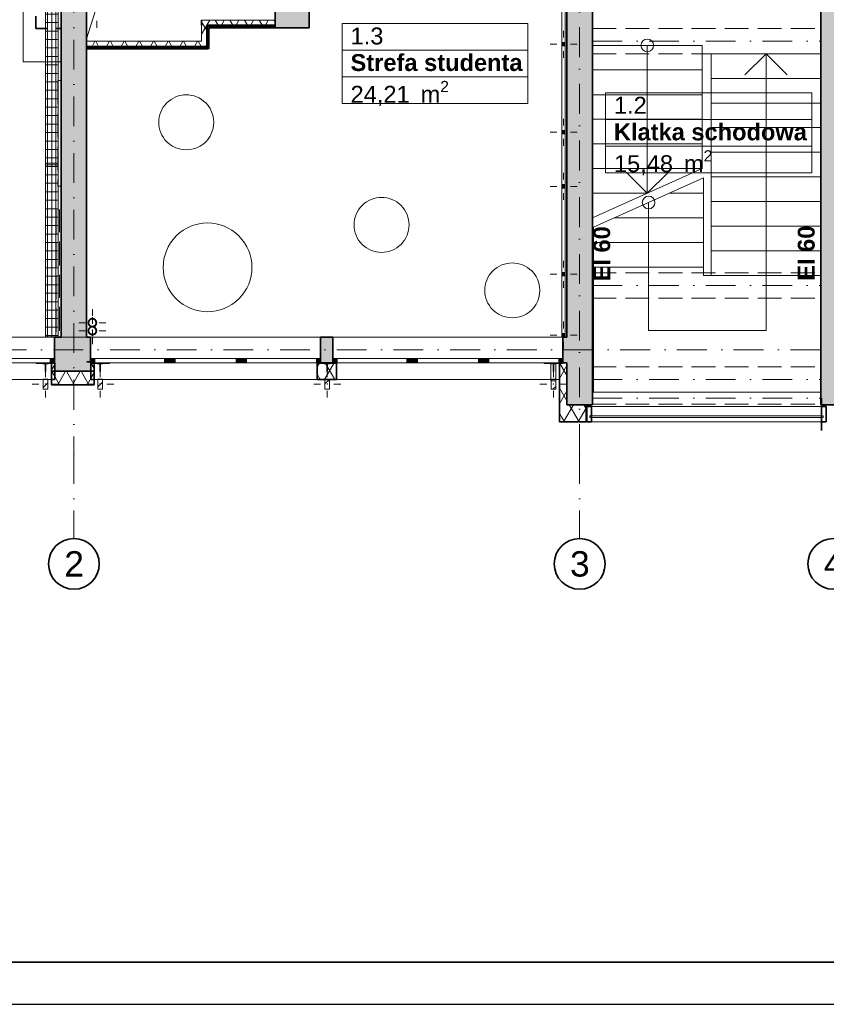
# Model space of a CAD drawing. Header units: millimetres. Extents: x 82175 to 237000, y 24756 to 471700.
# Tile 116 of 256: x 100669 to 110207, y 298692 to 310335. Entities that reach past the tile are written whole.
import ezdxf
from ezdxf.enums import TextEntityAlignment as Align

# ---------------------------------------------------------------- set-up
doc = ezdxf.new("R2010")
doc.units = ezdxf.units.MM
for name, pattern in [('Krawędzie ukryte', [3.912222, 2.822222, -1.09]), ('Kropki i Kreski', [6.702778, 3.527778, -1.763889, 0, -1.411111]), ('Przerywana', [5.644444, 2.822222, -2.822222])]:
    doc.linetypes.add(name, pattern=pattern)
for name, color, linetype in [('- A - ocieplenie', 8, 'Continuous'), ('- strefy pomieszczeń', 8, 'Continuous'), ('2D - Ogólne', 8, 'Continuous'), ('CP_LINENORM', 253, 'Continuous'), ('Instalacje - Went_Klim', 8, 'Continuous'), ('Instalacje - Wod_Kan', 8, 'Continuous'), ('Konstrukcja - Belki', 8, 'Continuous'), ('Konstrukcja - Przegroda Strukt.', 8, 'Continuous'), ('Konstrukcja - Siatka mod', 8, 'Continuous'), ('Konstrukcja - Stropy', 8, 'Continuous'), ('Konstrukcja - Słupy', 8, 'Continuous'), ('Konstrukcja - Ściany działowe', 8, 'Continuous'), ('Konstrukcja - Ściany nośne wew..P', 8, 'Continuous'), ('Konstrukcja - Ściany zewnętrzne', 8, 'Continuous'), ('Okna Archicada', 8, 'Continuous'), ('Opisy - Tekst', 8, 'Continuous'), ('PIONY INST', 8, 'Continuous'), ('Wnętrze - Umeblowanie', 8, 'Continuous'), ('z JAN', 8, 'Continuous')]:
    doc.layers.add(name, color=color, linetype=linetype)
for name, color, linetype, lineweight in [('2DE_PRO_Cblf304L', 30, 'Continuous', 15), ('CP_DETAL', 33, 'Continuous', 9), ('CP_FRREF', 251, 'Continuous', 35)]:
    doc.layers.add(name, color=color, linetype=linetype, lineweight=lineweight)
doc.styles.add('CP_ATTR', font='ARIAL.TTF')
doc.styles.add('STYL_AUTOMATYCZNY_1', font='arial.ttf')
doc.styles.add('STYL_AUTOMATYCZNY_2', font='arial.ttf')
doc.styles.add('STYL_AUTOMATYCZNY_7', font='txt')
pattern_1 = [(60, (-135208.59, 595386.62), (-129.90381, 75), []), (120, (-135208.59, 595386.62), (129.90381, 75), [])]
pattern_2 = [(45, (-135208.59, 595386.62), (-159.09903, 159.09903), []), (45, (-135261.62, 595439.65), (-159.09903, 159.09903), [])]

# ---------------------------------------------------------------- blocks, each defined once
blk = doc.blocks.new('2Dcblfmark100')
at = {"color": 3}
for p, q in [((-10, -50), (-10, 50)), ((10, -50), (10, 50))]:
    blk.add_line(p, q, dxfattribs=at)
blk = doc.blocks.new('2dcblf_korcf105v_b150_h105_5wj7ur1')
at = {"layer": 'CP_DETAL'}
h = blk.add_hatch(dxfattribs=at)
h.set_pattern_fill('_USER', color=256, scale=100, angle=90, style=0, pattern_type=0)
h.set_pattern_definition([(90, (-3e-14, 0), (-100, 6e-15), [])])
h.paths.add_polyline_path([(0, 75), (5045, 75), (5045, -75), (0, -75)])
for p, q in [((0, -75), (0, 75)), ((0, 75), (5045, 75)), ((5045, -75), (5045, 75)), ((0, -75), (5045, -75))]:
    blk.add_line(p, q)
for p, q in [((5045, 50), (0, 50)), ((0, 0), (5045, 0)), ((5045, -50), (0, -50))]:
    blk.add_line(p, q, dxfattribs=at)
at = {"yscale": 1.5}
blk.add_blockref('2Dcblfmark100', (3000, 0), dxfattribs=at)
at = {"linetype": 'ByBlock', "style": 'CP_ATTR', "flags": 9}
for tag in ['NAME', 'NUMBER', 'GROUP', 'ORDER-NO', 'PRODUCER', 'COUPLERS', 'MOUNTDIST', 'MOUNTINGS', 'OTHER', 'WEIGHT', 'DIVIDER', 'COVER']:
    blk.add_attdef(tag, text='', height=0.00005, dxfattribs=at).set_placement((0, 0), align=Align.MIDDLE_LEFT)

msp = doc.modelspace()

# ---------------------------------------------------------------- hatches: boundary and pattern name
at = {"layer": '- A - ocieplenie', "linetype": 'Continuous', "lineweight": 13}
h = msp.add_hatch(dxfattribs=at)
h.set_pattern_fill('Izolacja_miękka_0003', color=8, style=0, pattern_type=2)
h.set_pattern_definition(pattern_1)
h.paths.add_polyline_path([(101045, 306079), (101085, 306079), (101085, 306279), (101045, 306279)])
h = msp.add_hatch(dxfattribs=at)
h.set_pattern_fill('Izolacja_miękka_0003', color=8, style=0, pattern_type=2)
h.set_pattern_definition(pattern_1)
h.paths.add_polyline_path([(101510, 306079), (101550, 306079), (101550, 306279), (101510, 306279)])
h = msp.add_hatch(dxfattribs=at)
h.set_pattern_fill('Izolacja_miękka_0003', color=8, style=0, pattern_type=2)
h.set_pattern_definition(pattern_1)
h.paths.add_polyline_path([(104415, 306279), (104185, 306279), (104185, 306079), (104415, 306079)])
h = msp.add_hatch(dxfattribs=at)
h.set_pattern_fill('Izolacja_miękka_0003', color=8, style=0, pattern_type=2)
h.set_pattern_definition(pattern_1)
h.paths.add_polyline_path([(107140, 305779), (107140, 306279), (107050, 306279), (107050, 305779)])
h = msp.add_hatch(dxfattribs=at)
h.set_pattern_fill('Izolacja_miękka_0003', color=8, style=0, pattern_type=2)
h.set_pattern_definition(pattern_1)
h.paths.add_polyline_path([(101045, 306017), (101550, 306017), (101550, 306177), (101045, 306177)])
h = msp.add_hatch(dxfattribs=at)
h.set_pattern_fill('Izolacja_miękka_0003', color=8, style=0, pattern_type=2)
h.set_pattern_definition(pattern_1)
h.paths.add_polyline_path([(107140, 305779), (107050, 305779), (107050, 305579)])
h = msp.add_hatch(dxfattribs=at)
h.set_pattern_fill('Izolacja_miękka_0003', color=8, style=0, pattern_type=2)
h.set_pattern_definition(pattern_1)
h.paths.add_polyline_path([(107140, 305779), (107050, 305579), (107140, 305579)])
h = msp.add_hatch(dxfattribs=at)
h.set_pattern_fill('Izolacja_miękka_0003', color=8, style=0, pattern_type=2)
h.set_pattern_definition(pattern_1)
h.paths.add_polyline_path([(107140, 305579), (107367, 305579), (107367, 305779), (107140, 305779)])
at = {"layer": 'Instalacje - Wod_Kan', "linetype": 'Continuous', "lineweight": 13}
for points in [[(107080, 310024), (107120, 310024), (107120, 310064), (107080, 310064)], [(107080, 308984), (107120, 308984), (107120, 309024), (107080, 309024)], [(107080, 308344), (107120, 308344), (107120, 308384), (107080, 308384)], [(107080, 307304), (107120, 307304), (107120, 307344), (107080, 307344)], [(107080, 306584), (107120, 306584), (107120, 306624), (107080, 306624)]]:
    msp.add_hatch(color=8, dxfattribs=at).paths.add_polyline_path(points)
at = {"layer": 'Konstrukcja - Słupy', "linetype": 'Continuous', "lineweight": 0}
h = msp.add_hatch(dxfattribs=at)
h.set_pattern_fill('Stal__1__0003', color=8, style=0, pattern_type=2)
h.set_pattern_definition(pattern_2)
h.paths.add_polyline_path([(100947, 305966), (101002, 305966), (101002, 306086), (100947, 306086)])
h = msp.add_hatch(dxfattribs=at)
h.set_pattern_fill('Stal__1__0003', color=8, style=0, pattern_type=2)
h.set_pattern_definition(pattern_2)
h.paths.add_polyline_path([(101593, 305966), (101648, 305966), (101648, 306086), (101593, 306086)])
h = msp.add_hatch(dxfattribs=at)
h.set_pattern_fill('Stal__1__0003', color=8, style=0, pattern_type=2)
h.set_pattern_definition(pattern_2)
h.paths.add_polyline_path([(104277, 305966), (104332, 305966), (104332, 306086), (104277, 306086)])
h = msp.add_hatch(dxfattribs=at)
h.set_pattern_fill('Stal__1__0003', color=8, style=0, pattern_type=2)
h.set_pattern_definition(pattern_2)
h.paths.add_polyline_path([(106952, 305966), (107007, 305966), (107007, 306086), (106952, 306086)])
at = {"layer": 'Konstrukcja - Ściany działowe', "linetype": 'Continuous', "lineweight": 13}
for points in [[(103690, 311229), (103690, 310329), (104090, 310239), (104090, 311229)], [(103957, 310269), (103690, 310329), (103690, 310269)], [(103690, 310254), (104023, 310254), (103957, 310269), (103690, 310269)], [(104023, 310254), (103690, 310254), (103690, 310239), (104090, 310239)]]:
    msp.add_hatch(color=8, dxfattribs=at).paths.add_polyline_path(points)
h = msp.add_hatch(dxfattribs=at)
h.set_pattern_fill('Izolacja_miękka_0003', color=8, style=0, pattern_type=2)
h.set_pattern_definition(pattern_1)
h.paths.add_polyline_path([(102820, 310269), (102880, 310269), (102820, 310329)])
h = msp.add_hatch(dxfattribs=at)
h.set_pattern_fill('Izolacja_miękka_0003', color=8, style=0, pattern_type=2)
h.set_pattern_definition(pattern_1)
h.paths.add_polyline_path([(103690, 310329), (102880, 310329), (102880, 310269), (103690, 310269)])
h = msp.add_hatch(dxfattribs=at)
h.set_pattern_fill('Izolacja_miękka_0003', color=8, style=0, pattern_type=2)
h.set_pattern_definition(pattern_1)
h.paths.add_polyline_path([(102820, 310269), (102820, 310079), (102880, 310079), (102880, 310269)])
h = msp.add_hatch(dxfattribs=at)
h.set_pattern_fill('Izolacja_miękka_0003', color=8, style=0, pattern_type=2)
h.set_pattern_definition(pattern_1)
h.paths.add_polyline_path([(102820, 310079), (101460, 310079), (101460, 310019), (102820, 310019)])
h = msp.add_hatch(dxfattribs=at)
h.set_pattern_fill('Gips_0003', color=256, style=0, pattern_type=2)
h.set_pattern_definition([(0, (-135208.59, 595386.615), (0, 75), [0, -75])])
h.paths.add_polyline_path([(102880, 310019), (101460, 310019), (101460, 310004), (102880, 310004)])
at = {"layer": 'Konstrukcja - Ściany nośne wew..P', "linetype": 'Continuous', "lineweight": 13}
for points in [[(107140, 311769), (107140, 305779), (107440, 305779), (107440, 311769)], [(110440, 311329), (110140, 311329), (110140, 305779), (110440, 305779)], [(101160, 311229), (101160, 307224), (101460, 307224), (101460, 311229)], [(101160, 307224), (101160, 306579), (101460, 306579), (101460, 307224)]]:
    msp.add_hatch(color=8, dxfattribs=at).paths.add_polyline_path(points)
at = {"layer": 'Konstrukcja - Ściany zewnętrzne', "linetype": 'Continuous', "lineweight": 13}
for color, points in [(8, [(101460, 306579), (101080, 306579), (101080, 306279), (101085, 306279), (101085, 306297), (101460, 306297)]), (8, [(101507, 306579), (101460, 306579), (101460, 306297), (101507, 306297)]), (8, [(104227, 306279), (104372, 306279), (104372, 306579), (104227, 306579)]), (8, [(107092, 306279), (107140, 306279), (107140, 306579), (107092, 306579)]), (256, [(101460, 306297), (101085, 306297), (101085, 306279), (101460, 306279)]), (8, [(101085, 306177), (101510, 306177), (101510, 306279), (101460, 306279), (101085, 306279)]), (256, [(101510, 306297), (101460, 306297), (101460, 306279), (101510, 306279)])]:
    msp.add_hatch(color=color, dxfattribs=at).paths.add_polyline_path(points)
at = {"layer": 'Okna Archicada', "linetype": 'Continuous', "lineweight": 13}
for points in [[(101080, 306329), (101030, 306329), (101030, 306279), (101080, 306279)], [(101507, 306329), (101507, 306279), (101557, 306279), (101557, 306329)], [(102432, 306279), (102432, 306329), (102382, 306329), (102382, 306279)], [(102432, 306329), (102432, 306279), (102507, 306279), (102507, 306329)], [(103302, 306279), (103302, 306329), (103227, 306329), (103227, 306279)], [(103302, 306329), (103302, 306279), (103352, 306279), (103352, 306329)], [(104227, 306279), (104227, 306329), (104177, 306329), (104177, 306279)], [(104372, 306329), (104372, 306279), (104422, 306279), (104422, 306329)], [(105297, 306279), (105297, 306329), (105247, 306329), (105247, 306279)], [(105297, 306329), (105297, 306279), (105372, 306279), (105372, 306329)], [(106167, 306279), (106167, 306329), (106092, 306329), (106092, 306279)], [(106167, 306329), (106167, 306279), (106217, 306279), (106217, 306329)], [(107092, 306279), (107092, 306329), (107042, 306329), (107042, 306279)]]:
    msp.add_hatch(color=8, dxfattribs=at).paths.add_polyline_path(points)
at = {"layer": 'PIONY INST', "linetype": 'Continuous', "lineweight": 13}
h = msp.add_hatch(color=8, dxfattribs=at)
h.paths.add_polyline_path([(101529, 306802, 0.414214), (101479, 306752, 0.414214), (101529, 306702, 0.414214), (101579, 306752, 0.414214)])
h.paths.add_polyline_path([(101529, 306797, -1), (101529, 306707, -1)], flags=0)
h = msp.add_hatch(color=8, dxfattribs=at)
h.paths.add_polyline_path([(101529, 306707, 0.414214), (101479, 306657, 0.414214), (101529, 306607, 0.414214), (101579, 306657, 0.414214)])
h.paths.add_polyline_path([(101529, 306702, -1), (101529, 306612, -1)], flags=0)

# ---------------------------------------------------------------- linework, layer by layer
at = {"layer": '- A - ocieplenie', "color": 8, "linetype": 'Continuous', "lineweight": 35, "ltscale": 100}
for p, q in [((101045, 306129), (101045, 306279)), ((101550, 306129), (101550, 306279)), ((104185, 306129), (104185, 306279)), ((104415, 306129), (104415, 306279)), ((107050, 306129), (107050, 306279)), ((101045, 306079), (101045, 306129)), ((101550, 306079), (101550, 306129)), ((104185, 306079), (104185, 306129)), ((104415, 306079), (104415, 306129)), ((107050, 306079), (107050, 306129))]:
    msp.add_line(p, q, dxfattribs=at)
at = {"layer": '- A - ocieplenie', "color": 8, "linetype": 'Continuous', "lineweight": 35, "ltscale": 100, "flags": 128}
for points in [[(101085, 306279), (101045, 306279)], [(101085, 306079), (101085, 306279)], [(101550, 306279), (101510, 306279)], [(101510, 306279), (101510, 306079)], [(104415, 306279), (104185, 306279)], [(107050, 306279), (107050, 305779)], [(107140, 306279), (107050, 306279)], [(107140, 305779), (107140, 306279)], [(101550, 306177), (101045, 306177)], [(101045, 306177), (101045, 306017)], [(101550, 306017), (101550, 306177)], [(101045, 306079), (101085, 306079)], [(101045, 306017), (101550, 306017)], [(101510, 306079), (101550, 306079)], [(104185, 306079), (104415, 306079)], [(107050, 305579), (107050, 305779)], [(107367, 305779), (107140, 305779)], [(107367, 305779), (107367, 305579)], [(107050, 305579), (107367, 305579)]]:
    msp.add_lwpolyline(points, dxfattribs=at)
at = {"layer": '- strefy pomieszczeń', "color": 8, "linetype": 'Continuous', "lineweight": 13, "ltscale": 100}
for p, q in [((104481, 310288), (106677, 310288)), ((104481, 309974), (104481, 310288)), ((106677, 310288), (106677, 309974)), ((106677, 309974), (104481, 309974)), ((104481, 309974), (106677, 309974)), ((104481, 309659), (104481, 309974)), ((106677, 309974), (106677, 309659)), ((106677, 309659), (104481, 309659)), ((104481, 309659), (106677, 309659)), ((104481, 309345), (104481, 309659)), ((106677, 309659), (106677, 309345)), ((107595, 309468), (110036, 309468)), ((107595, 309154), (107595, 309468)), ((110036, 309468), (110036, 309154)), ((106677, 309345), (104481, 309345)), ((110036, 309154), (107595, 309154)), ((107595, 309154), (110036, 309154)), ((107595, 308840), (107595, 309154)), ((110036, 309154), (110036, 308840)), ((110036, 308840), (107595, 308840)), ((107595, 308840), (110036, 308840)), ((107595, 308525), (107595, 308840)), ((110036, 308840), (110036, 308525)), ((110036, 308525), (107595, 308525))]:
    msp.add_line(p, q, dxfattribs=at)
at = {"color": 8, "linetype": 'Przerywana', "lineweight": 13, "ltscale": 100}
for p, q in [((107080, 311064), (107080, 310064)), ((107080, 311064), (107080, 310064)), ((107120, 311064), (107120, 310064)), ((107120, 311064), (107120, 310064)), ((107080, 310064), (107120, 310064)), ((107080, 310064), (107120, 310064)), ((107080, 310024), (107080, 309024)), ((107080, 310024), (107120, 310024)), ((107080, 310024), (107080, 309024)), ((107080, 310024), (107120, 310024)), ((107120, 310024), (107120, 309024)), ((107120, 310024), (107120, 309024)), ((107080, 309024), (107120, 309024)), ((107080, 309024), (107120, 309024)), ((107080, 308984), (107080, 308384)), ((107080, 308984), (107120, 308984)), ((107080, 308984), (107080, 308384)), ((107080, 308984), (107120, 308984)), ((107120, 308984), (107120, 308384)), ((107120, 308984), (107120, 308384)), ((107080, 308384), (107120, 308384)), ((107080, 308384), (107120, 308384)), ((107080, 308344), (107080, 307344)), ((107080, 308344), (107120, 308344)), ((107080, 308344), (107080, 307344)), ((107080, 308344), (107120, 308344)), ((107120, 308344), (107120, 307344)), ((107120, 308344), (107120, 307344)), ((107080, 307344), (107120, 307344)), ((107080, 307344), (107120, 307344)), ((107080, 307304), (107080, 306624)), ((107080, 307304), (107120, 307304)), ((107080, 307304), (107080, 306624)), ((107080, 307304), (107120, 307304)), ((107120, 307304), (107120, 306624)), ((107120, 307304), (107120, 306624)), ((107080, 306624), (107120, 306624)), ((107080, 306624), (107120, 306624))]:
    msp.add_line(p, q, dxfattribs=at)
at = {"color": 8, "linetype": 'Continuous', "lineweight": 13, "ltscale": 100}
for p, q in [((107080, 311064), (107080, 310064)), ((107120, 311064), (107120, 310064)), ((107080, 310064), (107120, 310064)), ((107080, 310024), (107080, 309024)), ((107080, 310024), (107120, 310024)), ((107120, 310024), (107120, 309024)), ((107080, 309024), (107120, 309024)), ((107080, 308984), (107080, 308384)), ((107080, 308984), (107120, 308984)), ((107120, 308984), (107120, 308384)), ((107080, 308384), (107120, 308384)), ((107080, 308344), (107080, 307344)), ((107080, 308344), (107120, 308344)), ((107120, 308344), (107120, 307344)), ((107080, 307344), (107120, 307344)), ((107080, 307304), (107080, 306624)), ((107080, 307304), (107120, 307304)), ((107120, 307304), (107120, 306624)), ((107080, 306624), (107120, 306624)), ((107430, 305759), (110149, 305759)), ((107430, 305579), (110149, 305579))]:
    msp.add_line(p, q, dxfattribs=at)
at = {"color": 8, "linetype": 'Continuous', "lineweight": 18, "ltscale": 100}
for p, q in [((108740, 310031), (107440, 310031)), ((107440, 310031), (107440, 309740)), ((108090, 310031), (108090, 309740)), ((108740, 309740), (108740, 310031)), ((110144, 309932), (108844, 309932)), ((108844, 309932), (108844, 309641)), ((109244, 309682), (109494, 309932)), ((109494, 309641), (109494, 309932)), ((109494, 309932), (109744, 309682)), ((110144, 309641), (110144, 309932)), ((107440, 309740), (108740, 309740)), ((108740, 309740), (107440, 309740)), ((107440, 309740), (107440, 309448)), ((108090, 309740), (108090, 308283)), ((108740, 309448), (108740, 309740)), ((110144, 309641), (108844, 309641)), ((108844, 309641), (108844, 309349)), ((108844, 309641), (110144, 309641)), ((109494, 307310), (109494, 309641)), ((110144, 309349), (110144, 309641)), ((107440, 309448), (108740, 309448)), ((108740, 309448), (107440, 309448)), ((107440, 309448), (107440, 309157)), ((108740, 309157), (108740, 309448)), ((110144, 309349), (108844, 309349)), ((108844, 309349), (108844, 309058)), ((108844, 309349), (110144, 309349)), ((110144, 309058), (110144, 309349)), ((107440, 309157), (108740, 309157)), ((108740, 309157), (107440, 309157)), ((107440, 309157), (107440, 308865)), ((108740, 308865), (108740, 309157)), ((110144, 309058), (108844, 309058)), ((108844, 309058), (108844, 308767)), ((108844, 309058), (110144, 309058)), ((110144, 308767), (110144, 309058)), ((107440, 308865), (108740, 308865)), ((108740, 308865), (107440, 308865)), ((107440, 308865), (107440, 308574)), ((108740, 308574), (108740, 308865)), ((110144, 308767), (108844, 308767)), ((108844, 308767), (108844, 308475)), ((108844, 308767), (110144, 308767)), ((110144, 308475), (110144, 308767)), ((107440, 308574), (108740, 308574)), ((108740, 308574), (107440, 308574)), ((107440, 308574), (107440, 308283)), ((108740, 308574), (107440, 307991)), ((108090, 308283), (107840, 308533)), ((108340, 308533), (108090, 308283)), ((108755, 308465), (107455, 307882)), ((108755, 308283), (108755, 308465)), ((110144, 308475), (108844, 308475)), ((108844, 308475), (108844, 308184)), ((108844, 308475), (110144, 308475)), ((110144, 308184), (110144, 308475)), ((107440, 308283), (108090, 308283)), ((108090, 308283), (107440, 308283)), ((107440, 308283), (107440, 307991)), ((108349, 308283), (108755, 308283)), ((108755, 308283), (108349, 308283)), ((108755, 307991), (108755, 308283)), ((110144, 308184), (108844, 308184)), ((108844, 308184), (108844, 307893)), ((108844, 308184), (110144, 308184)), ((110144, 307893), (110144, 308184)), ((108105, 308173), (108105, 307409)), ((107699, 307991), (108755, 307991)), ((108755, 307991), (107699, 307991)), ((108755, 307700), (108755, 307991)), ((107455, 307882), (107455, 307700)), ((110144, 307893), (108844, 307893)), ((108844, 307893), (108844, 307601)), ((108844, 307893), (110144, 307893)), ((110144, 307601), (110144, 307893)), ((107455, 307700), (108755, 307700)), ((108755, 307700), (107455, 307700)), ((107455, 307700), (107455, 307409)), ((108755, 307409), (108755, 307700)), ((110144, 307601), (108844, 307601)), ((108844, 307601), (108844, 307310)), ((108844, 307601), (110144, 307601)), ((110144, 307310), (110144, 307601)), ((107455, 307409), (108755, 307409)), ((108755, 307409), (107455, 307409)), ((107455, 307409), (107455, 305929)), ((108105, 307409), (108105, 306660)), ((108755, 307310), (108755, 307409)), ((108844, 307310), (108755, 307310)), ((110144, 307310), (108844, 307310)), ((108844, 307310), (110144, 307310)), ((109494, 306660), (109494, 307310)), ((110144, 305929), (110144, 307310)), ((108105, 306660), (109494, 306660)), ((107455, 305929), (110144, 305929))]:
    msp.add_line(p, q, dxfattribs=at)
at = {"color": 8, "linetype": 'Continuous', "lineweight": 35, "ltscale": 100}
for p, q in [((110149, 305659), (110149, 305859)), ((110149, 305479), (110149, 305679))]:
    msp.add_line(p, q, dxfattribs=at)
at = {"color": 8, "linetype": 'Continuous', "lineweight": 18, "ltscale": 100}
for centre, start, end in [((108090, 310031), 0, 180), ((108090, 310031), 180, 0), ((108105, 308173), 0, 180), ((108105, 308173), 180, 0)]:
    msp.add_arc(centre, 75, start, end, dxfattribs=at)
at = {"layer": '2D - Ogólne', "color": 8, "linetype": 'Continuous', "lineweight": 13, "ltscale": 100}
msp.add_line((93587, 306579), (100777, 306579), dxfattribs=at)
at = {"layer": '2D - Ogólne', "color": 8, "linetype": 'Continuous', "lineweight": 13, "ltscale": 100, "flags": 128}
msp.add_lwpolyline([(102574, 311209), (101749, 311032), (101460, 310109)], dxfattribs=at)
at = {"layer": 'CP_FRREF'}
msp.add_line((83675, 299192), (136675, 299192), dxfattribs=at)
at = {"layer": 'CP_LINENORM', "linetype": 'Continuous'}
msp.add_line((82175, 298692), (137175, 298692), dxfattribs=at)
at = {"layer": 'Instalacje - Went_Klim', "color": 8, "linetype": 'Krawędzie ukryte', "lineweight": 35, "ltscale": 100, "flags": 128}
msp.add_lwpolyline([(101160, 311629), (101160, 310229), (100860, 310229), (100860, 311629)], close=True, dxfattribs=at)
at = {"layer": 'Instalacje - Wod_Kan', "color": 8, "linetype": 'Continuous', "lineweight": 13, "ltscale": 100}
for p, q in [((107100, 310124), (107100, 310204)), ((107020, 310044), (106940, 310044)), ((107100, 309964), (107100, 309884)), ((107180, 310044), (107260, 310044)), ((107100, 309084), (107100, 309164)), ((107020, 309004), (106940, 309004)), ((107180, 309004), (107260, 309004)), ((107100, 308924), (107100, 308844)), ((107100, 308444), (107100, 308524)), ((107020, 308364), (106940, 308364)), ((107180, 308364), (107260, 308364)), ((107100, 308284), (107100, 308204)), ((107100, 307404), (107100, 307484)), ((107020, 307324), (106940, 307324)), ((107180, 307324), (107260, 307324)), ((107100, 307244), (107100, 307164)), ((107100, 306684), (107100, 306764)), ((107020, 306604), (106940, 306604)), ((107180, 306604), (107260, 306604)), ((107100, 306524), (107100, 306444))]:
    msp.add_line(p, q, dxfattribs=at)
at = {"layer": 'Instalacje - Wod_Kan', "color": 8, "linetype": 'Continuous', "lineweight": 13, "ltscale": 100, "flags": 128}
for points in [[(107080, 310024), (107120, 310024), (107120, 310064), (107080, 310064)], [(107080, 308984), (107120, 308984), (107120, 309024), (107080, 309024)], [(107080, 308344), (107120, 308344), (107120, 308384), (107080, 308384)], [(107080, 307304), (107120, 307304), (107120, 307344), (107080, 307344)], [(107080, 306584), (107120, 306584), (107120, 306624), (107080, 306624)]]:
    msp.add_lwpolyline(points, close=True, dxfattribs=at)
at = {"layer": 'Instalacje - Wod_Kan', "color": 8, "linetype": 'Continuous', "lineweight": 13, "ltscale": 100}
for p in [(107100, 310044), (107100, 309004), (107100, 308364), (107100, 307324), (107100, 306604)]:
    msp.add_point(p, dxfattribs=at)
at = {"layer": 'Konstrukcja - Belki', "color": 8, "linetype": 'Krawędzie ukryte', "lineweight": 13, "ltscale": 100}
for p, q in [((107440, 310232), (110140, 310232)), ((107440, 309932), (107440, 310232)), ((110140, 309932), (110140, 310232)), ((107440, 309932), (110140, 309932)), ((107440, 307343), (110140, 307343)), ((107440, 307043), (107440, 307343)), ((110140, 307043), (110140, 307343)), ((107440, 307043), (110140, 307043)), ((107440, 306229), (110144, 306229)), ((107440, 305929), (107440, 306229)), ((110144, 305929), (110144, 306229)), ((107440, 305929), (110144, 305929)), ((107440, 305929), (110144, 305929)), ((107440, 305789), (107440, 305929)), ((110144, 305789), (110144, 305929)), ((107440, 305789), (110144, 305789))]:
    msp.add_line(p, q, dxfattribs=at)
at = {"layer": 'Konstrukcja - Belki', "color": 8, "linetype": 'Kropki i Kreski', "lineweight": 13, "ltscale": 100}
for p, q in [((107440, 310082), (110140, 310082)), ((107440, 307193), (110140, 307193)), ((107440, 306079), (110144, 306079)), ((107440, 305859), (110144, 305859))]:
    msp.add_line(p, q, dxfattribs=at)
at = {"layer": 'Konstrukcja - Przegroda Strukt.', "color": 8, "linetype": 'Continuous', "lineweight": 13, "ltscale": 100, "flags": 128}
for points in [[(100952, 306266), (100955, 306266), (100970, 306266), (100970, 306175), (100978, 306175), (100978, 306266), (100992, 306266), (100995, 306266), (101006, 306266), (101014, 306271), (101023, 306271), (101024, 306270), (101025, 306271), (101026, 306270), (101027, 306271), (101028, 306270), (101029, 306271), (101030, 306270), (101031, 306271), (101032, 306270), (101033, 306271), (101034, 306270), (101035, 306271), (101036, 306270), (101037, 306271), (101038, 306270), (101039, 306271), (101040, 306270), (101041, 306271), (101042, 306270), (101043, 306271), (101044, 306270), (101045, 306271), (101046, 306270), (101047, 306271), (101048, 306270), (101049, 306271), (101050, 306270), (101051, 306271), (101052, 306270), (101053, 306271), (101054, 306270), (101055, 306271), (101056, 306270), (101057, 306271), (101058, 306270), (101059, 306271), (101060, 306270), (101061, 306271), (101062, 306270), (101063, 306271), (101064, 306270), (101065, 306271), (101066, 306270), (101067, 306271), (101068, 306270), (101069, 306271), (101070, 306270), (101071, 306271), (101072, 306270), (101073, 306271), (101074, 306270), (101075, 306271), (101076, 306270), (101077, 306271), (101078, 306270), (101079, 306271), (101080, 306270), (101081, 306271), (101082, 306270), (101083, 306271), (101084, 306271), (101084, 306279), (101001, 306279), (101001, 306271), (100946, 306271), (100946, 306279), (100864, 306279), (100864, 306271), (100865, 306271), (100866, 306270), (100867, 306271), (100868, 306270), (100869, 306271), (100870, 306270), (100871, 306271), (100872, 306270), (100873, 306271), (100874, 306270), (100875, 306271), (100876, 306270), (100877, 306271), (100878, 306270), (100879, 306271), (100880, 306270), (100881, 306271), (100882, 306270), (100883, 306271), (100884, 306270), (100885, 306271), (100886, 306270), (100887, 306271), (100888, 306270), (100889, 306271), (100890, 306270), (100891, 306271), (100892, 306270), (100893, 306271), (100894, 306270), (100895, 306271), (100896, 306270), (100897, 306271), (100898, 306270), (100899, 306271), (100900, 306270), (100901, 306271), (100902, 306270), (100903, 306271), (100904, 306270), (100905, 306271), (100906, 306270), (100907, 306271), (100908, 306270), (100909, 306271), (100910, 306270), (100911, 306271), (100912, 306270), (100913, 306271), (100914, 306270), (100915, 306271), (100916, 306270), (100917, 306271), (100918, 306270), (100919, 306271), (100920, 306270), (100921, 306271), (100922, 306270), (100923, 306271), (100924, 306270), (100925, 306271), (100934, 306271), (100941, 306266)], [(101598, 306266), (101601, 306266), (101616, 306266), (101616, 306175), (101623, 306175), (101623, 306266), (101638, 306266), (101641, 306266), (101652, 306266), (101659, 306271), (101668, 306271), (101669, 306270), (101670, 306271), (101671, 306270), (101672, 306271), (101673, 306270), (101674, 306271), (101675, 306270), (101676, 306271), (101677, 306270), (101678, 306271), (101679, 306270), (101680, 306271), (101681, 306270), (101682, 306271), (101683, 306270), (101684, 306271), (101685, 306270), (101686, 306271), (101687, 306270), (101688, 306271), (101689, 306270), (101690, 306271), (101691, 306270), (101692, 306271), (101693, 306270), (101694, 306271), (101695, 306270), (101696, 306271), (101697, 306270), (101698, 306271), (101699, 306270), (101700, 306271), (101701, 306270), (101702, 306271), (101703, 306270), (101704, 306271), (101705, 306270), (101706, 306271), (101707, 306270), (101708, 306271), (101709, 306270), (101710, 306271), (101711, 306270), (101712, 306271), (101713, 306270), (101714, 306271), (101715, 306270), (101716, 306271), (101717, 306270), (101718, 306271), (101719, 306270), (101720, 306271), (101721, 306270), (101722, 306271), (101723, 306270), (101724, 306271), (101725, 306270), (101726, 306271), (101727, 306270), (101728, 306271), (101729, 306271), (101729, 306279), (101647, 306279), (101647, 306271), (101592, 306271), (101592, 306279), (101509, 306279), (101509, 306271), (101510, 306271), (101511, 306270), (101512, 306271), (101513, 306270), (101514, 306271), (101515, 306270), (101516, 306271), (101517, 306270), (101518, 306271), (101519, 306270), (101520, 306271), (101521, 306270), (101522, 306271), (101523, 306270), (101524, 306271), (101525, 306270), (101526, 306271), (101527, 306270), (101528, 306271), (101529, 306270), (101530, 306271), (101531, 306270), (101532, 306271), (101533, 306270), (101534, 306271), (101535, 306270), (101536, 306271), (101537, 306270), (101538, 306271), (101539, 306270), (101540, 306271), (101541, 306270), (101542, 306271), (101543, 306270), (101544, 306271), (101545, 306270), (101546, 306271), (101547, 306270), (101548, 306271), (101549, 306270), (101550, 306271), (101551, 306270), (101552, 306271), (101553, 306270), (101554, 306271), (101555, 306270), (101556, 306271), (101557, 306270), (101558, 306271), (101559, 306270), (101560, 306271), (101561, 306270), (101562, 306271), (101563, 306270), (101564, 306271), (101565, 306270), (101566, 306271), (101567, 306270), (101568, 306271), (101569, 306270), (101570, 306271), (101579, 306271), (101587, 306266)], [(104282, 306266), (104285, 306266), (104300, 306266), (104300, 306175), (104308, 306175), (104308, 306266), (104322, 306266), (104325, 306266), (104336, 306266), (104344, 306271), (104353, 306271), (104354, 306270), (104355, 306271), (104356, 306270), (104357, 306271), (104358, 306270), (104359, 306271), (104360, 306270), (104361, 306271), (104362, 306270), (104363, 306271), (104364, 306270), (104365, 306271), (104366, 306270), (104367, 306271), (104368, 306270), (104369, 306271), (104370, 306270), (104371, 306271), (104372, 306270), (104373, 306271), (104374, 306270), (104375, 306271), (104376, 306270), (104377, 306271), (104378, 306270), (104379, 306271), (104380, 306270), (104381, 306271), (104382, 306270), (104383, 306271), (104384, 306270), (104385, 306271), (104386, 306270), (104387, 306271), (104388, 306270), (104389, 306271), (104390, 306270), (104391, 306271), (104392, 306270), (104393, 306271), (104394, 306270), (104395, 306271), (104396, 306270), (104397, 306271), (104398, 306270), (104399, 306271), (104400, 306270), (104401, 306271), (104402, 306270), (104403, 306271), (104404, 306270), (104405, 306271), (104406, 306270), (104407, 306271), (104408, 306270), (104409, 306271), (104410, 306270), (104411, 306271), (104412, 306270), (104413, 306271), (104414, 306271), (104414, 306279), (104331, 306279), (104331, 306271), (104276, 306271), (104276, 306279), (104194, 306279), (104194, 306271), (104195, 306271), (104196, 306270), (104197, 306271), (104198, 306270), (104199, 306271), (104200, 306270), (104201, 306271), (104202, 306270), (104203, 306271), (104204, 306270), (104205, 306271), (104206, 306270), (104207, 306271), (104208, 306270), (104209, 306271), (104210, 306270), (104211, 306271), (104212, 306270), (104213, 306271), (104214, 306270), (104215, 306271), (104216, 306270), (104217, 306271), (104218, 306270), (104219, 306271), (104220, 306270), (104221, 306271), (104222, 306270), (104223, 306271), (104224, 306270), (104225, 306271), (104226, 306270), (104227, 306271), (104228, 306270), (104229, 306271), (104230, 306270), (104231, 306271), (104232, 306270), (104233, 306271), (104234, 306270), (104235, 306271), (104236, 306270), (104237, 306271), (104238, 306270), (104239, 306271), (104240, 306270), (104241, 306271), (104242, 306270), (104243, 306271), (104244, 306270), (104245, 306271), (104246, 306270), (104247, 306271), (104248, 306270), (104249, 306271), (104250, 306270), (104251, 306271), (104252, 306270), (104253, 306271), (104254, 306270), (104255, 306271), (104264, 306271), (104271, 306266)], [(106957, 306266), (106960, 306266), (106975, 306266), (106975, 306175), (106983, 306175), (106983, 306266), (106997, 306266), (107000, 306266), (107012, 306266), (107019, 306271), (107028, 306271), (107029, 306270), (107030, 306271), (107031, 306270), (107032, 306271), (107033, 306270), (107034, 306271), (107035, 306270), (107036, 306271), (107037, 306270), (107038, 306271), (107039, 306270), (107040, 306271), (107041, 306270), (107042, 306271), (107043, 306270), (107044, 306271), (107045, 306270), (107046, 306271), (107047, 306270), (107048, 306271), (107049, 306270), (107050, 306271), (107051, 306270), (107052, 306271), (107053, 306270), (107054, 306271), (107055, 306270), (107056, 306271), (107057, 306270), (107058, 306271), (107059, 306270), (107060, 306271), (107061, 306270), (107062, 306271), (107063, 306270), (107064, 306271), (107065, 306270), (107066, 306271), (107067, 306270), (107068, 306271), (107069, 306270), (107070, 306271), (107071, 306270), (107072, 306271), (107073, 306270), (107074, 306271), (107075, 306270), (107076, 306271), (107077, 306270), (107078, 306271), (107079, 306270), (107080, 306271), (107081, 306270), (107082, 306271), (107083, 306270), (107084, 306271), (107085, 306270), (107086, 306271), (107087, 306270), (107088, 306271), (107089, 306271), (107089, 306279), (107007, 306279), (107007, 306271), (106951, 306271), (106951, 306279), (106869, 306279), (106869, 306271), (106870, 306271), (106871, 306270), (106872, 306271), (106873, 306270), (106874, 306271), (106875, 306270), (106876, 306271), (106877, 306270), (106878, 306271), (106879, 306270), (106880, 306271), (106881, 306270), (106882, 306271), (106883, 306270), (106884, 306271), (106885, 306270), (106886, 306271), (106887, 306270), (106888, 306271), (106889, 306270), (106890, 306271), (106891, 306270), (106892, 306271), (106893, 306270), (106894, 306271), (106895, 306270), (106896, 306271), (106897, 306270), (106898, 306271), (106899, 306270), (106900, 306271), (106901, 306270), (106902, 306271), (106903, 306270), (106904, 306271), (106905, 306270), (106906, 306271), (106907, 306270), (106908, 306271), (106909, 306270), (106910, 306271), (106911, 306270), (106912, 306271), (106913, 306270), (106914, 306271), (106915, 306270), (106916, 306271), (106917, 306270), (106918, 306271), (106919, 306270), (106920, 306271), (106921, 306270), (106922, 306271), (106923, 306270), (106924, 306271), (106925, 306270), (106926, 306271), (106927, 306270), (106928, 306271), (106929, 306270), (106930, 306271), (106939, 306271), (106946, 306266)], [(106948, 306266), (107008, 306266), (107008, 306066), (106948, 306066)], [(107410, 305629), (107410, 305649), (110169, 305649), (110169, 305629)]]:
    msp.add_lwpolyline(points, close=True, dxfattribs=at)
at = {"layer": 'Konstrukcja - Przegroda Strukt.', "color": 8, "linetype": 'Continuous', "lineweight": 35, "ltscale": 100, "flags": 128}
for points in [[(107430, 305579), (107376, 305579), (107376, 305759), (107430, 305759)], [(110203, 305579), (110149, 305579), (110149, 305759), (110203, 305759)]]:
    msp.add_lwpolyline(points, close=True, dxfattribs=at)
at = {"layer": 'Konstrukcja - Siatka mod', "color": 8, "linetype": 'Kropki i Kreski', "lineweight": 13, "ltscale": 100}
for p, q in [((101310, 322165), (101310, 305200)), ((107290, 305200), (107290, 322165)), ((93022, 306429), (122467, 306429)), ((101310, 305200), (101310, 304200)), ((107290, 305200), (107290, 304200))]:
    msp.add_line(p, q, dxfattribs=at)
at = {"layer": 'Konstrukcja - Siatka mod', "color": 8, "linetype": 'Continuous', "lineweight": 35, "ltscale": 100}
for centre in [(101310, 303900), (107290, 303900), (110290, 303900)]:
    msp.add_circle(centre, 300, dxfattribs=at)
at = {"layer": 'Konstrukcja - Siatka mod', "color": 8, "linetype": 'Kropki i Kreski', "lineweight": 13, "ltscale": 100}
for p in [(101310, 305200), (101310, 305200), (107290, 305200), (107290, 305200)]:
    msp.add_point(p, dxfattribs=at)
at = {"layer": 'Konstrukcja - Stropy', "color": 8, "linetype": 'Continuous', "lineweight": 13, "ltscale": 100, "flags": 128}
for points in [[(122510, 319059), (95470, 319059), (95470, 306579), (107140, 306579), (107140, 311629), (110440, 311629), (110440, 306579), (122510, 306579)], [(107440, 310031), (108740, 310031), (108740, 309932), (110140, 309932), (110140, 311629), (107440, 311629)]]:
    msp.add_lwpolyline(points, close=True, dxfattribs=at)
at = {"layer": 'Konstrukcja - Słupy', "color": 8, "linetype": 'Continuous', "lineweight": 13, "ltscale": 100}
for p, q in [((100975, 306106), (100975, 306186)), ((101620, 306106), (101620, 306186)), ((104305, 306106), (104305, 306186)), ((106980, 306106), (106980, 306186)), ((100895, 306026), (100815, 306026)), ((101055, 306026), (101135, 306026)), ((101540, 306026), (101460, 306026)), ((101700, 306026), (101780, 306026)), ((104225, 306026), (104145, 306026)), ((104385, 306026), (104465, 306026)), ((106900, 306026), (106820, 306026)), ((107060, 306026), (107140, 306026)), ((100975, 305946), (100975, 305866)), ((101620, 305946), (101620, 305866)), ((104305, 305946), (104305, 305866)), ((106980, 305946), (106980, 305866))]:
    msp.add_line(p, q, dxfattribs=at)
at = {"layer": 'Konstrukcja - Słupy', "color": 8, "linetype": 'Continuous', "lineweight": 13, "ltscale": 100, "flags": 128}
for points in [[(100947, 305966), (101002, 305966), (101002, 306086), (100947, 306086)], [(101593, 305966), (101648, 305966), (101648, 306086), (101593, 306086)], [(104277, 305966), (104332, 305966), (104332, 306086), (104277, 306086)], [(106952, 305966), (107007, 305966), (107007, 306086), (106952, 306086)]]:
    msp.add_lwpolyline(points, close=True, dxfattribs=at)
at = {"layer": 'Konstrukcja - Słupy', "color": 8, "linetype": 'Continuous', "lineweight": 13, "ltscale": 100}
for p in [(100975, 306026), (101620, 306026), (104305, 306026), (106980, 306026)]:
    msp.add_point(p, dxfattribs=at)
at = {"layer": 'Konstrukcja - Ściany działowe', "color": 8, "linetype": 'Continuous', "lineweight": 35, "ltscale": 100}
for p, q in [((103690, 310329), (103690, 310269)), ((103690, 310329), (103690, 310269)), ((102880, 310269), (102880, 310254)), ((102880, 310269), (103690, 310269)), ((102880, 310269), (102880, 310254)), ((102880, 310079), (102880, 310254)), ((103690, 310269), (103690, 310254)), ((103690, 310269), (103690, 310254)), ((103690, 310254), (103690, 310239)), ((103690, 310254), (103690, 310239)), ((102880, 310019), (102880, 310079)), ((101460, 310019), (102820, 310019)), ((102820, 310019), (102880, 310019)), ((102820, 310019), (102880, 310019))]:
    msp.add_line(p, q, dxfattribs=at)
at = {"layer": 'Konstrukcja - Ściany działowe', "color": 8, "linetype": 'Continuous', "lineweight": 25, "ltscale": 100}
for p, q in [((102895, 310254), (103690, 310254)), ((102895, 310019), (102895, 310254)), ((101460, 310004), (102880, 310004)), ((102880, 310004), (102895, 310004)), ((102895, 310004), (102895, 310019))]:
    msp.add_line(p, q, dxfattribs=at)
at = {"layer": 'Konstrukcja - Ściany działowe', "color": 8, "linetype": 'Continuous', "lineweight": 35, "ltscale": 100, "flags": 128}
for points in [[(103690, 311229), (103690, 310329)], [(104090, 310239), (104090, 311229)], [(102820, 310329), (102820, 310269)], [(104090, 310239), (103690, 310239)], [(101460, 310019), (101460, 310079)]]:
    msp.add_lwpolyline(points, dxfattribs=at)
at = {"layer": 'Konstrukcja - Ściany działowe', "color": 8, "linetype": 'Continuous', "lineweight": 13, "ltscale": 100, "flags": 128}
for points in [[(103690, 310329), (102820, 310329)], [(102820, 310269), (102820, 310079)], [(102820, 310079), (101460, 310079)], [(101460, 310004), (101460, 310019)], [(101460, 309989), (101460, 310004)], [(102910, 309989), (102895, 309989)]]:
    msp.add_lwpolyline(points, dxfattribs=at)
at = {"layer": 'Konstrukcja - Ściany działowe', "color": 8, "linetype": 'Continuous', "lineweight": 25, "ltscale": 100, "flags": 128}
for points in [[(102910, 310239), (103690, 310239)], [(102910, 309989), (102910, 310239)], [(101460, 309989), (102895, 309989)]]:
    msp.add_lwpolyline(points, dxfattribs=at)
at = {"layer": 'Konstrukcja - Ściany nośne wew..P', "color": 8, "linetype": 'Continuous', "lineweight": 35, "ltscale": 100, "flags": 128}
for points in [[(107140, 311769), (107140, 306579)], [(107440, 305779), (107440, 311329)], [(110140, 311329), (110140, 305779)], [(101160, 311229), (101160, 307224)], [(101460, 307224), (101460, 311229)], [(101160, 307224), (101160, 306579)], [(101460, 306579), (101460, 307224)], [(107140, 306279), (107140, 305779)], [(107140, 305779), (107440, 305779)], [(110140, 305779), (110440, 305779)]]:
    msp.add_lwpolyline(points, dxfattribs=at)
at = {"layer": 'Konstrukcja - Ściany zewnętrzne', "color": 8, "linetype": 'Continuous', "lineweight": 35, "ltscale": 100}
for p, q in [((101080, 306329), (101080, 306579)), ((101507, 306329), (101507, 306579)), ((104227, 306329), (104227, 306579)), ((104372, 306329), (104372, 306579)), ((107092, 306329), (107092, 306579)), ((101080, 306279), (101080, 306329)), ((101507, 306279), (101507, 306329)), ((104227, 306279), (104227, 306329)), ((104372, 306279), (104372, 306329)), ((107092, 306279), (107092, 306329))]:
    msp.add_line(p, q, dxfattribs=at)
at = {"layer": 'Konstrukcja - Ściany zewnętrzne', "color": 8, "linetype": 'Continuous', "lineweight": 35, "ltscale": 100, "flags": 128}
for points in [[(101160, 306579), (101080, 306579)], [(101507, 306579), (101460, 306579)], [(104372, 306579), (104227, 306579)], [(107140, 306579), (107092, 306579)], [(101080, 306279), (101085, 306279)], [(104227, 306279), (104372, 306279)], [(107092, 306279), (107140, 306279)]]:
    msp.add_lwpolyline(points, dxfattribs=at)
at = {"layer": 'Konstrukcja - Ściany zewnętrzne', "color": 8, "linetype": 'Continuous', "lineweight": 13, "ltscale": 100, "flags": 128}
msp.add_lwpolyline([(101085, 306279), (101085, 306177), (101510, 306177), (101510, 306279)], dxfattribs=at)
at = {"layer": 'Okna Archicada', "color": 8, "linetype": 'Continuous', "lineweight": 13, "ltscale": 100}
for p, q in [((101080, 306579), (98460, 306579)), ((101507, 306579), (104227, 306579)), ((104372, 306579), (107092, 306579)), ((101030, 306329), (100235, 306329)), ((101080, 306329), (101030, 306329)), ((101030, 306329), (101030, 306279)), ((101507, 306329), (101557, 306329)), ((101557, 306329), (101557, 306279)), ((101557, 306329), (102382, 306329)), ((102382, 306279), (102382, 306329)), ((102382, 306329), (102432, 306329)), ((102432, 306329), (102507, 306329)), ((102507, 306329), (102507, 306279)), ((102507, 306329), (103227, 306329)), ((103227, 306279), (103227, 306329)), ((103227, 306329), (103302, 306329)), ((103302, 306329), (103352, 306329)), ((103352, 306329), (103352, 306279)), ((103352, 306329), (104177, 306329)), ((104177, 306279), (104177, 306329)), ((104177, 306329), (104227, 306329)), ((104372, 306329), (104422, 306329)), ((104422, 306329), (104422, 306279)), ((104422, 306329), (105247, 306329)), ((105247, 306279), (105247, 306329)), ((105247, 306329), (105297, 306329)), ((105297, 306329), (105372, 306329)), ((105372, 306329), (105372, 306279)), ((105372, 306329), (106092, 306329)), ((106092, 306279), (106092, 306329)), ((106092, 306329), (106167, 306329)), ((106167, 306329), (106217, 306329)), ((106217, 306329), (106217, 306279)), ((106217, 306329), (107042, 306329)), ((107042, 306279), (107042, 306329)), ((107042, 306329), (107092, 306329)), ((101080, 306279), (98460, 306279)), ((101045, 306279), (98495, 306279)), ((100235, 306279), (101030, 306279)), ((101030, 306279), (101080, 306279)), ((101507, 306279), (104227, 306279)), ((101557, 306279), (101507, 306279)), ((104185, 306279), (101550, 306279)), ((102382, 306279), (101557, 306279)), ((102432, 306279), (102382, 306279)), ((102507, 306279), (102432, 306279)), ((103227, 306279), (102507, 306279)), ((103302, 306279), (103227, 306279)), ((103352, 306279), (103302, 306279)), ((104177, 306279), (103352, 306279)), ((104227, 306279), (104177, 306279)), ((104372, 306279), (107092, 306279)), ((104422, 306279), (104372, 306279)), ((107050, 306279), (104415, 306279)), ((105247, 306279), (104422, 306279)), ((105297, 306279), (105247, 306279)), ((105372, 306279), (105297, 306279)), ((106092, 306279), (105372, 306279)), ((106167, 306279), (106092, 306279)), ((106217, 306279), (106167, 306279)), ((107042, 306279), (106217, 306279)), ((107092, 306279), (107042, 306279)), ((101045, 306079), (98495, 306079)), ((104185, 306079), (101550, 306079)), ((107050, 306079), (104415, 306079))]:
    msp.add_line(p, q, dxfattribs=at)
at = {"layer": 'Okna Archicada', "color": 8, "linetype": 'Continuous', "lineweight": 35, "ltscale": 100}
for p, q in [((101080, 306329), (101080, 306579)), ((101507, 306329), (101507, 306579)), ((104227, 306329), (104227, 306579)), ((104372, 306329), (104372, 306579)), ((107092, 306329), (107092, 306579)), ((101080, 306279), (101080, 306329)), ((101080, 306279), (101080, 306329)), ((101507, 306279), (101507, 306329)), ((101507, 306279), (101507, 306329)), ((104227, 306279), (104227, 306329)), ((104227, 306279), (104227, 306329)), ((104372, 306279), (104372, 306329)), ((104372, 306279), (104372, 306329)), ((107092, 306279), (107092, 306329)), ((107092, 306279), (107092, 306329)), ((101045, 306129), (101045, 306279)), ((101550, 306129), (101550, 306279)), ((104185, 306129), (104185, 306279)), ((104415, 306129), (104415, 306279)), ((107050, 306129), (107050, 306279)), ((101045, 306079), (101045, 306129)), ((101550, 306079), (101550, 306129)), ((104185, 306079), (104185, 306129)), ((104415, 306079), (104415, 306129)), ((107050, 306079), (107050, 306129))]:
    msp.add_line(p, q, dxfattribs=at)
at = {"layer": 'PIONY INST', "color": 8, "linetype": 'Continuous', "lineweight": 0, "ltscale": 100}
for p, q in [((101579, 310320), (101579, 310240)), ((101529, 306832), (101529, 306912)), ((101529, 306737), (101529, 306817)), ((101449, 306752), (101369, 306752)), ((101529, 306672), (101529, 306592)), ((101609, 306752), (101689, 306752)), ((101449, 306657), (101369, 306657)), ((101529, 306577), (101529, 306497)), ((101609, 306657), (101689, 306657))]:
    msp.add_line(p, q, dxfattribs=at)
at = {"layer": 'PIONY INST', "color": 8, "linetype": 'Continuous', "lineweight": 25, "ltscale": 100, "flags": 128}
for points in [[(101529, 306802, 0.414214), (101479, 306752, 0.414214), (101529, 306702, 0.414214), (101579, 306752, 0.414214)], [(101529, 306707, 0.414214), (101479, 306657, 0.414214), (101529, 306607, 0.414214), (101579, 306657, 0.414214)]]:
    msp.add_lwpolyline(points, format="xyb", close=True, dxfattribs=at)
at = {"layer": 'PIONY INST', "color": 8, "linetype": 'Continuous', "lineweight": 35, "ltscale": 100, "flags": 128}
for points in [[(101529, 306797, -1), (101529, 306707, -1)], [(101529, 306702, -1), (101529, 306612, -1)]]:
    msp.add_lwpolyline(points, format="xyb", close=True, dxfattribs=at)
at = {"layer": 'PIONY INST', "color": 8, "linetype": 'Continuous', "lineweight": 0, "ltscale": 100}
for p in [(101529, 306752), (101529, 306657)]:
    msp.add_point(p, dxfattribs=at)
at = {"layer": 'Wnętrze - Umeblowanie', "color": 8, "linetype": 'Continuous', "lineweight": 13, "ltscale": 100, "flags": 128}
msp.add_lwpolyline([(101160, 309835), (101160, 310435), (100710, 310435), (100710, 309835)], close=True, dxfattribs=at)
for points in [[(102868, 309351, 1), (102409, 308891, 1)], [(105178, 308138, 1), (104718, 307678, 1)], [(103261, 307777, 1), (102519, 307035, 1)], [(106723, 307364, 1), (106264, 306904, 1)]]:
    msp.add_lwpolyline(points, format="xyb", close=True, dxfattribs=at)
at = {"layer": 'z JAN', "color": 8, "linetype": 'Krawędzie ukryte', "lineweight": 13, "ltscale": 100, "flags": 128}
for points in [[(101120, 309617), (101120, 308367), (101160, 308367), (101160, 309617)], [(101099, 308087), (101099, 307387), (101139, 307387), (101139, 308087)], [(101099, 307314), (101099, 306614), (101139, 306614), (101139, 307314)]]:
    msp.add_lwpolyline(points, close=True, dxfattribs=at)

# ---------------------------------------------------------------- block references
at = {"layer": '2DE_PRO_Cblf304L', "rotation": 270}
msp.add_blockref('2dcblf_korcf105v_b150_h105_5wj7ur1', (101048, 311630), dxfattribs=at)

# ---------------------------------------------------------------- texts
at = {"layer": '- strefy pomieszczeń', "color": 8, "linetype": 'Continuous', "lineweight": 13, "char_height": 200, "attachment_point": 1}
for s, insert, style in [('\\A1;{\\pql;\\pt0,100;\\fArial|b0|i0|c238|p0;\\W1.000000;1.3\\fArial|b0|i0|c238|p0;\\W1.000000;\\A1{\\H.66x;\\S^  ;}\\fArial|b0|i0|c238|p0;\\W1.000000;\\fArial|b0|i0|c238|p0;\\W1.000000;\\A1{\\H.66x;\\S^  ;}}', (104581, 310242), 'STYL_AUTOMATYCZNY_1'), ('\\A1;{\\pql;\\pt0,100;\\fArial|b1|i0|c238|p0;\\W1.000000;Strefa studenta\\fArial|b1|i0|c238|p0;\\W1.000000;\\A1{\\H.66x;\\S^  ;}\\fArial|b1|i0|c238|p0;\\W1.000000;\\fArial|b1|i0|c238|p0;\\W1.000000;\\A1{\\H.66x;\\S^  ;}}', (104581, 309928), 'STYL_AUTOMATYCZNY_2'), ('\\A1;{\\pql;\\pt0,100;\\fArial|b0|i0|c238|p0;\\W1.000000;1.2\\fArial|b0|i0|c238|p0;\\W1.000000;\\A1{\\H.66x;\\S^  ;}\\fArial|b0|i0|c238|p0;\\W1.000000;\\fArial|b0|i0|c238|p0;\\W1.000000;\\A1{\\H.66x;\\S^  ;}}', (107695, 309423), 'STYL_AUTOMATYCZNY_1'), ('\\A1;{\\pql;\\pt0,100;\\fArial|b0|i0|c238|p0;\\W1.000000;24,21\\fArial|b0|i0|c238|p0;\\W1.000000;\\A1{\\H.66x;\\S^  ;}\\fArial|b0|i0|c238|p0;\\W1.000000; m\\fArial|b0|i0|c238|p0;\\W1.000000;\\A1{\\H.66x;\\S2^  ;}}', (104581, 309611), 'STYL_AUTOMATYCZNY_1'), ('\\A1;{\\pql;\\pt0,100;\\fArial|b1|i0|c238|p0;\\W1.000000;Klatka schodowa\\fArial|b1|i0|c238|p0;\\W1.000000;\\A1{\\H.66x;\\S^  ;}\\fArial|b1|i0|c238|p0;\\W1.000000;\\fArial|b1|i0|c238|p0;\\W1.000000;\\A1{\\H.66x;\\S^  ;}}', (107695, 309108), 'STYL_AUTOMATYCZNY_2'), ('\\A1;{\\pql;\\pt0,100;\\fArial|b0|i0|c238|p0;\\W1.000000;15,48\\fArial|b0|i0|c238|p0;\\W1.000000;\\A1{\\H.66x;\\S^  ;}\\fArial|b0|i0|c238|p0;\\W1.000000; m\\fArial|b0|i0|c238|p0;\\W1.000000;\\A1{\\H.66x;\\S2^  ;}}', (107695, 308791), 'STYL_AUTOMATYCZNY_1')]:
    msp.add_mtext(s, dxfattribs=dict(at, insert=insert, style=style))
at = {"layer": 'Konstrukcja - Siatka mod', "color": 8, "linetype": 'Continuous', "lineweight": 13, "char_height": 300, "attachment_point": 1, "style": 'STYL_AUTOMATYCZNY_1'}
for s, insert in [('\\A1;{\\pql;\\pt0;\\fArial|b0|i0|c238|p0;\\W1.000000;2}', (101196, 304050)), ('\\A1;{\\pql;\\pt0;\\fArial|b0|i0|c238|p0;\\W1.000000;3}', (107176, 304050)), ('\\A1;{\\pql;\\pt0;\\fArial|b0|i0|c238|p0;\\W1.000000;4}', (110176, 304050))]:
    msp.add_mtext(s, dxfattribs=dict(at, insert=insert))
at = {"layer": 'Opisy - Tekst', "color": 8, "linetype": 'Continuous', "lineweight": 13, "char_height": 200, "attachment_point": 1, "rotation": 90, "style": 'STYL_AUTOMATYCZNY_7'}
for insert in [(109869, 307247), (107451, 307240)]:
    msp.add_mtext('\\A1;{\\pql;\\fHelvetica|b1|i0|c238|p0;\\W1.000000;EI 60}', dxfattribs=dict(at, insert=insert))

doc.saveas('drawing.dxf')
